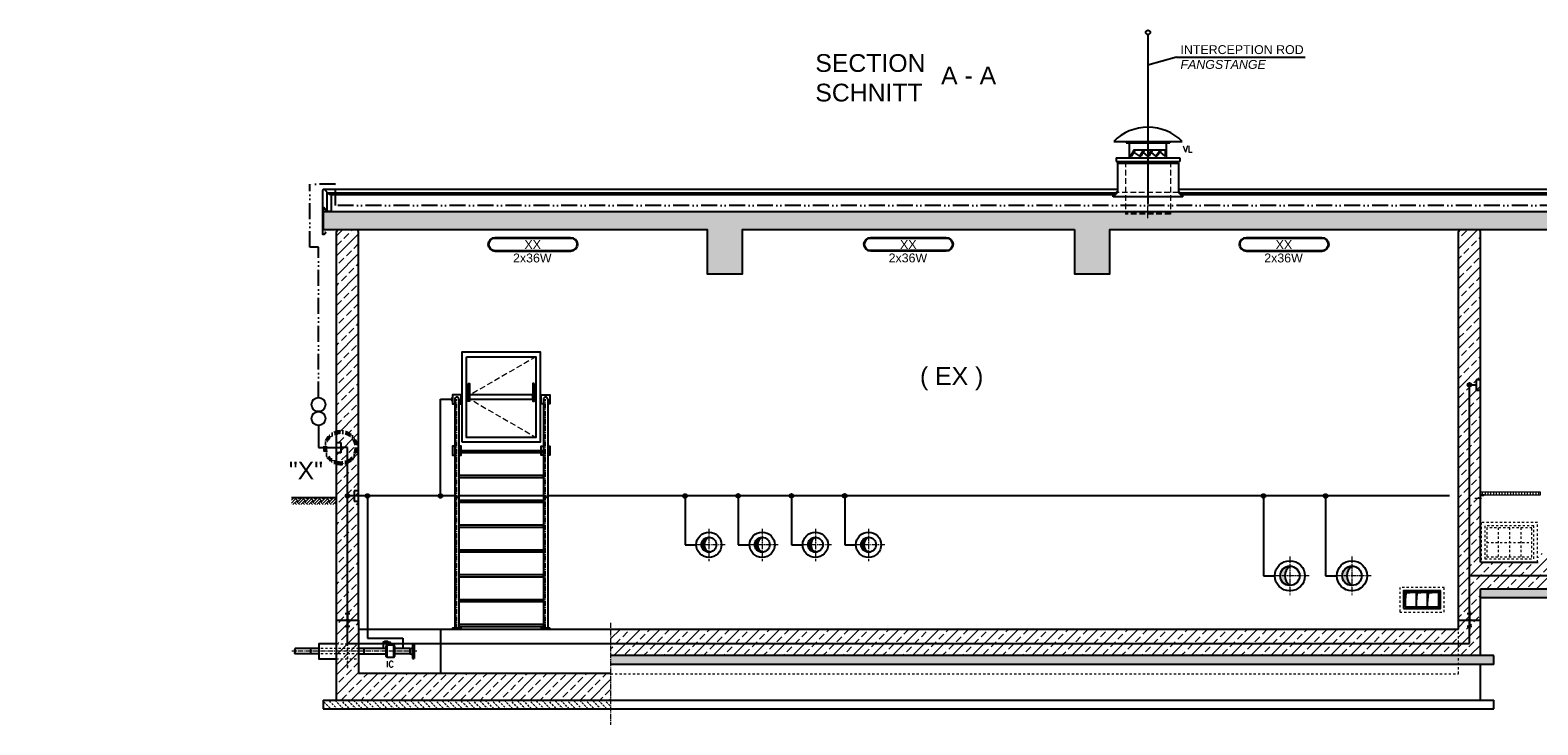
# Model space of a CAD drawing. Header units: millimetres. Extents: x -34778 to 7823654, y -4566 to 50989.
# Tile 22 of 29: x -3453 to 13546, y 22442 to 30272. Entities that reach past the tile are written whole.
import ezdxf

# ---------------------------------------------------------------- set-up
doc = ezdxf.new("R2010")
doc.units = ezdxf.units.MM
for name, pattern in [('ACAD_ISO12W100', [21, 12, -3, 0, -3, 0, -3]), ('DASHDOT', [25.4, 12.7, -6.35, 0, -6.35]), ('HIDDEN', [9.525, 6.35, -3.175]), ('JIS_02_1.0', [2, 1, -1]), ('MITTE2', [28.575, 19.05, -3.175, 3.175, -3.175])]:
    doc.linetypes.add(name, pattern=pattern)
for name, color, linetype, lineweight in [('Beleuchtung', 5, 'ACAD_ISO12W100', 35), ('Trennstelle', 36, 'Continuous', 35), ('verz. Bandstahl 30x3_5mm auf Putz', 1, 'GRENZE1', 35), ('verz. Bandstahl 30x3_5mm im Beton', 5, 'GRENZE1', 35), ('verz. Rundstahl 8mm', 6, 'ACAD_ISO12W100', 35)]:
    doc.layers.add(name, color=color, linetype=linetype, lineweight=lineweight)
for name, color, linetype in [('Beschriftung', 7, 'Continuous'), ('P-MU050ENTL', 7, 'Continuous'), ('PLAN_Schriftfeld', 7, 'Continuous')]:
    doc.layers.add(name, color=color, linetype=linetype)
doc.styles.add('LBB3.5M1000', font='isocp.shx', dxfattribs={"height": 3.5})
doc.styles.add('ROMANS', font='ROMANS', dxfattribs={"height": 0.2})
doc.linetypes.add('GRENZE1', pattern='A,6.35,-2.54,[133,ltypeshp.shx,S=2.54,R=0,X=-2.54,Y=0],-2.54,25.4', length=36.83)
pattern_1 = [(135, (-2e-13, 48793.685), (-35.35534, -35.35534), [25, -12.5])]
pattern_2 = [(45, (-2e-13, 49280.86), (-112.2532, 112.2532), []), (45, (112.25, 49280.86), (-112.2532, 112.2532), [79.375, -39.6875])]
pattern_3 = [(45, (-2e-13, 40517.07), (-112.2532, 112.2532), []), (45, (112.25, 40517.07), (-112.2532, 112.2532), [79.375, -39.6875])]
pattern_4 = [(45, (-4e-12, 49280.86), (-112.2532, 112.2532), []), (45, (112.25, 49280.86), (-112.2532, 112.2532), [79.375, -39.6875])]

msp = doc.modelspace()

# ---------------------------------------------------------------- hatches: boundary and pattern name
at = {"lineweight": 5}
h = msp.add_hatch(dxfattribs=at)
h.set_pattern_fill('ANSI33', color=256, scale=25)
h.set_pattern_definition([(45, (9075, 27874.83), (-112.2532, 112.2532), []), (45, (9187.25, 27874.83), (-112.2532, 112.2532), [79.375, -39.6875])])
h.paths.add_polyline_path([(8320, 28024.569), (8320, 27524.344), (8720, 27524.344), (8720, 28024.569), (18300, 28024.569), (18300, 28225.307), (-150, 28225.307), (-150, 28024.569), (4180, 28024.569), (4180, 27524.344), (4580, 27524.344), (4580, 28024.569)])
h = msp.add_hatch(dxfattribs=at)
h.set_pattern_fill('ANSI33', color=256, scale=25)
h.set_pattern_definition(pattern_4)
h.paths.add_polyline_path([(250, 27721.569), (250, 28004.569), (230, 28024.569), (20, 28024.569), (0, 28004.569), (0, 27151.569), (250, 27671.569)])
h.paths.add_polyline_path([(250, 27371.569), (250, 27671.569), (0, 27151.569), (0, 26851.569)])
edge = h.paths.add_edge_path()
edge.add_line((250, 27371.569), (0, 26851.569))
edge.add_line((0, 26851.569), (0, 23621.569))
edge.add_line((0, 23621.569), (114.647, 23621.569))
edge.add_arc((125, 23621.569), 10.353, 0, 180, ccw=False)
edge.add_line((135.353, 23621.569), (250, 23621.569))
edge.add_line((250, 23621.569), (250, 27371.569))
h.paths.add_polyline_path([(130, 23714.182), (125, 23714.182), (125, 23710.662), (130, 23710.662)], flags=16)
h = msp.add_hatch(dxfattribs=at)
h.set_pattern_fill('ANSI33', color=256, scale=25)
h.set_pattern_definition(pattern_4)
h.paths.add_polyline_path([(13680, 24469.702), (13680, 24473.222), (13675, 24473.222), (13675, 24469.702)], flags=17)
edge = h.paths.add_edge_path()
edge.add_line((13800, 24373.569), (13685.353, 24373.569))
edge.add_arc((13675, 24373.569), 10.353, -180, 0, ccw=False)
edge.add_line((13664.647, 24373.569), (13550, 24373.569))
edge.add_line((13550, 24373.569), (13550, 24273.569))
edge.add_line((13550, 24273.569), (13542, 24273.569))
edge.add_line((13542, 24273.569), (12908, 24273.569))
edge.add_line((12908, 24273.569), (12900, 24273.569))
edge.add_line((12900, 24273.569), (12900, 28004.569))
edge.add_line((12900, 28004.569), (12880, 28024.569))
edge.add_line((12880, 28024.569), (12670, 28024.569))
edge.add_line((12670, 28024.569), (12650, 28004.569))
edge.add_line((12650, 28004.569), (12650, 23621.569))
edge.add_line((12650, 23621.569), (12764.647, 23621.569))
edge.add_arc((12775, 23621.569), 10.353, 0, 180, ccw=False)
edge.add_line((12785.353, 23621.569), (12900, 23621.569))
edge.add_line((12900, 23621.569), (12900, 23973.569))
edge.add_line((12900, 23973.569), (13800, 23973.569))
edge.add_line((13800, 23973.569), (13800, 24373.569))
h.paths.add_polyline_path([(13675, 24302.075), (13675, 24298.555), (13680, 24298.555), (13700, 24302.075)], flags=16)
h.paths.add_polyline_path([(12775, 23693.063), (12775, 23696.583), (12770, 23696.583), (12750, 23693.063)], flags=16)
h = msp.add_hatch(dxfattribs=at)
h.set_pattern_fill('EARTH', color=256, scale=10, angle=45)
h.set_pattern_definition([(45, (-17914.69, 49079.884), (7e-15, 89.80256), [63.5, -63.5]), (45, (-17931.53, 49096.72), (7e-15, 89.80256), [63.5, -63.5]), (45, (-17948.37, 49113.56), (7e-15, 89.80256), [63.5, -63.5]), (135, (-17948.37, 49124.785), (-89.80256, 7e-15), [63.5, -63.5]), (135, (-17931.53, 49141.62), (-89.80256, 7e-15), [63.5, -63.5]), (135, (-17914.69, 49158.46), (-89.80256, 7e-15), [63.5, -63.5])])
h.paths.add_polyline_path([(-507.697, 25003.569), (-3.429, 25003.569), (-3.429, 24926.226), (-507.697, 24926.226)])
h = msp.add_hatch(dxfattribs=at)
h.set_pattern_fill('ANSI31', color=256)
h.set_pattern_definition([(45, (-2e-13, 48758.3294), (-2.24506403, 2.24506403), [])])
edge = h.paths.add_edge_path()
edge.add_line((12940, 25033.569), (12900, 25033.569))
edge.add_line((12900, 25033.569), (12900, 24973.569))
edge.add_line((12900, 24973.569), (12902, 24973.569))
edge.add_arc((12902, 24976.569), 3, 270, 360)
edge.add_line((12905, 24976.569), (12905, 25022.569))
edge.add_arc((12911, 25022.569), 6, 90, 180, ccw=False)
edge.add_line((12911, 25028.569), (12937, 25028.569))
edge.add_arc((12937, 25031.569), 3, 270, 360)
edge.add_line((12940, 25031.569), (12940, 25033.569))
h = msp.add_hatch(color=256)
h.dxf.hatch_style = 1
h.paths.add_polyline_path([(4200, 24555.719, 0.414213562), (4115.85, 24471.569), (4147.157, 24471.569, -0.287947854)])
h.paths.add_polyline_path([(4147.157, 24471.569), (4115.85, 24471.569, 0.414213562), (4200, 24387.419, -0.287947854)])
h = msp.add_hatch(color=256)
h.dxf.hatch_style = 1
h.paths.add_polyline_path([(4800, 24555.719, 0.414213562), (4715.85, 24471.569), (4747.157, 24471.569, -0.287947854)])
h.paths.add_polyline_path([(4747.157, 24471.569), (4715.85, 24471.569, 0.414213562), (4800, 24387.419, -0.287947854)])
h = msp.add_hatch(color=256)
h.dxf.hatch_style = 1
h.paths.add_polyline_path([(5400, 24555.719, 0.414213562), (5315.85, 24471.569), (5347.157, 24471.569, -0.287947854)])
h.paths.add_polyline_path([(5347.157, 24471.569), (5315.85, 24471.569, 0.414213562), (5400, 24387.419, -0.287947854)])
h = msp.add_hatch(color=256)
h.dxf.hatch_style = 1
h.paths.add_polyline_path([(6000, 24555.719, 0.414213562), (5915.85, 24471.569), (5947.157, 24471.569, -0.287947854)])
h.paths.add_polyline_path([(5947.157, 24471.569), (5915.85, 24471.569, 0.414213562), (6000, 24387.419, -0.287947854)])
h = msp.add_hatch(color=256)
h.dxf.hatch_style = 1
h.paths.add_polyline_path([(10750, 24231.119, 0.414213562), (10640.45, 24121.569), (10693.335, 24121.569, -0.243314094)])
h.paths.add_polyline_path([(10693.335, 24121.569), (10640.45, 24121.569, 0.414213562), (10750, 24012.019, -0.243314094)])
h = msp.add_hatch(color=256)
h.dxf.hatch_style = 1
h.paths.add_polyline_path([(11450, 24231.119, 0.414213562), (11340.45, 24121.569), (11393.335, 24121.569, -0.243314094)])
h.paths.add_polyline_path([(11393.335, 24121.569), (11340.45, 24121.569, 0.414213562), (11450, 24012.019, -0.243314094)])
at = {"lineweight": 18}
h = msp.add_hatch(color=256, dxfattribs=at)
h.dxf.hatch_style = 1
h.paths.add_polyline_path([(12063.564, 23921.601), (12176.666, 23931.569), (12050, 23931.569), (12050, 23771.569)])
h = msp.add_hatch(color=256, dxfattribs=at)
h.dxf.hatch_style = 1
h.paths.add_polyline_path([(12190.23, 23921.601), (12303.332, 23931.569), (12176.666, 23931.569), (12176.666, 23771.569)])
h = msp.add_hatch(color=256, dxfattribs=at)
h.dxf.hatch_style = 1
h.paths.add_polyline_path([(12316.898, 23921.601), (12430, 23931.569), (12303.334, 23931.569), (12303.334, 23771.569)])
at = {"lineweight": 5}
h = msp.add_hatch(dxfattribs=at)
h.set_pattern_fill('ANSI33', color=256, scale=25)
h.set_pattern_definition(pattern_2)
h.paths.add_polyline_path([(135.353, 23621.569, 1), (114.647, 23621.569, 1)])
h = msp.add_hatch(dxfattribs=at)
h.set_pattern_fill('ANSI33', color=256, scale=25)
h.set_pattern_definition(pattern_3)
h.paths.add_polyline_path([(12764.647, 23621.569, 1), (12785.353, 23621.569, 1)])
h = msp.add_hatch(dxfattribs=at)
h.set_pattern_fill('ANSI33', color=256, scale=25)
h.set_pattern_definition(pattern_3)
h.paths.add_polyline_path([(129, 23481.119), (119, 23481.119), (119, 23381.119), (129, 23381.119)], flags=16)
h.paths.add_polyline_path([(250, 23521.569), (250, 23621.569), (135.353, 23621.569, -1), (114.647, 23621.569), (0, 23621.569), (0, 23591.569), (0, 23381.119), (119, 23381.119), (119, 23481.119), (129, 23481.119), (129, 23381.119), (129, 23271.569), (250, 23271.569)])
h.paths.add_polyline_path([(129, 23381.119), (119, 23381.119), (119, 23271.569), (129, 23271.569)], flags=16)
h.paths.add_polyline_path([(119, 23381.119), (0, 23381.119), (0, 23271.569), (119, 23271.569)], flags=16)
h = msp.add_hatch(dxfattribs=at)
h.set_pattern_fill('ANSI33', color=256, scale=25)
h.set_pattern_definition(pattern_3)
h.paths.add_polyline_path([(114.647, 23621.569), (0, 23621.569), (0, 23591.569), (0, 23381.119), (119, 23381.119), (119, 23481.119), (129, 23481.119), (129, 23271.569), (250, 23271.569), (250, 23521.569), (250, 23621.569), (135.353, 23621.569, -1)], flags=17)
h.paths.add_polyline_path([(129, 23481.119), (119, 23481.119), (119, 23381.119), (129, 23381.119)], flags=16)
h.paths.add_polyline_path([(129, 23381.119), (119, 23381.119), (119, 23271.569), (129, 23271.569)], flags=16)
h.paths.add_polyline_path([(119, 23381.119), (0, 23381.119), (0, 23271.569), (119, 23271.569)], flags=16)
h = msp.add_hatch(dxfattribs=at)
h.set_pattern_fill('ANSI33', color=256, scale=25)
h.set_pattern_definition(pattern_2)
h.paths.add_polyline_path([(12650, 23521.569), (3091.645, 23521.569), (3091.645, 23221.569), (12650, 23221.569)])
h = msp.add_hatch(dxfattribs=at)
h.set_pattern_fill('ANSI33', color=256, scale=25)
h.set_pattern_definition(pattern_2)
h.paths.add_polyline_path([(12900, 23621.569), (12785.353, 23621.569, -1), (12764.647, 23621.569), (12650, 23621.569), (12650, 23521.569), (12650, 23221.569), (12900, 23221.569)])
h = msp.add_hatch(color=256)
h.dxf.hatch_style = 1
h.paths.add_polyline_path([(554.354, 23372.187), (563.725, 23366.777), (563.725, 23377.598)])
h = msp.add_hatch(dxfattribs=at)
h.set_pattern_fill('ANSI33', color=256, scale=25)
h.set_pattern_definition(pattern_3)
h.paths.add_polyline_path([(3091.645, 23021.569), (250, 23021.569), (250, 23271.569), (129, 23271.569), (119, 23271.569), (0, 23271.569), (0, 22721.569), (3091.645, 22721.569)])
at = {"layer": 'Beschriftung', "lineweight": 18}
h = msp.add_hatch(dxfattribs=at)
h.set_pattern_fill('ANSI31', color=256, scale=10, angle=45)
h.set_pattern_definition([(90, (-2e-13, 48850.283), (-31.75, 5e-15), [])])
h.paths.add_polyline_path([(12901, 25033.569), (13575, 25033.569), (13575, 25063.569), (12901, 25063.569)])
at = {"layer": 'Beschriftung', "lineweight": 5}
h = msp.add_hatch(dxfattribs=at)
h.set_pattern_fill('BETON_UNBEWEHRT', color=256, scale=200, angle=90, pattern_type=2)
h.set_pattern_definition(pattern_1)
h.paths.add_polyline_path([(13950, 23973.569), (12900, 23973.569), (12900, 23873.569), (13950, 23873.569)])
h.paths.add_polyline_path([(17900, 24723.569), (16260, 24723.569), (13800, 24723.569), (13800, 24623.569), (16260, 24623.569), (17900, 24623.569)])
h.paths.add_polyline_path([(18300, 24303.569), (17750, 24303.569), (17750, 24203.569), (18300, 24203.569)])
h = msp.add_hatch(dxfattribs=at)
h.set_pattern_fill('BETON_UNBEWEHRT', color=256, scale=200, angle=90, pattern_type=2)
h.set_pattern_definition(pattern_1)
h.paths.add_polyline_path([(12650, 23221.569), (3091.645, 23221.569), (3091.645, 23121.569), (12650, 23121.569)])
h.paths.add_polyline_path([(13050, 23221.569), (12650, 23221.569), (12650, 23121.569), (13050, 23121.569)])
h = msp.add_hatch(dxfattribs=at)
h.set_pattern_fill('BETON_UNBEWEHRT', color=256, scale=200, angle=90, pattern_type=2)
h.set_pattern_definition(pattern_1)
h.paths.add_polyline_path([(3091.645, 22721.569), (-150, 22721.569), (-150, 22621.569), (3091.645, 22621.569)])
at = {"layer": 'verz. Bandstahl 30x3_5mm auf Putz', "lineweight": -3}
h = msp.add_hatch(color=256, dxfattribs=at)
h.dxf.hatch_style = 1
edge = h.paths.add_edge_path()
edge.add_arc((350, 25021.569), 21.435, 0, 360)
h = msp.add_hatch(color=256, dxfattribs=at)
h.dxf.hatch_style = 1
edge = h.paths.add_edge_path()
edge.add_arc((1173.894, 25021.569), 21.435, 0, 360)
h = msp.add_hatch(color=256, dxfattribs=at)
h.dxf.hatch_style = 1
edge = h.paths.add_edge_path()
edge.add_arc((3930.413, 25021.569), 21.435, 0, 360)
h = msp.add_hatch(color=256, dxfattribs=at)
h.dxf.hatch_style = 1
edge = h.paths.add_edge_path()
edge.add_arc((4530.41, 25022.338), 21.435, 0, 360)
h = msp.add_hatch(color=256, dxfattribs=at)
h.dxf.hatch_style = 1
edge = h.paths.add_edge_path()
edge.add_arc((5130.41, 25022.521), 21.435, 0, 360)
h = msp.add_hatch(color=256, dxfattribs=at)
h.dxf.hatch_style = 1
edge = h.paths.add_edge_path()
edge.add_arc((5730.41, 25022.521), 21.435, 0, 360)
h = msp.add_hatch(color=256, dxfattribs=at)
h.dxf.hatch_style = 1
edge = h.paths.add_edge_path()
edge.add_arc((10452.913, 25021.569), 21.435, 0, 360)
h = msp.add_hatch(color=256, dxfattribs=at)
h.dxf.hatch_style = 1
edge = h.paths.add_edge_path()
edge.add_arc((11152.913, 25021.569), 21.435, 0, 360)
at = {"layer": 'verz. Bandstahl 30x3_5mm im Beton', "lineweight": -3, "ltscale": 20}
h = msp.add_hatch(color=256, dxfattribs=at)
h.dxf.hatch_style = 1
edge = h.paths.add_edge_path()
edge.add_arc((12775, 26273.569), 21.435, 0, 360)
h = msp.add_hatch(color=256, dxfattribs=at)
h.dxf.hatch_style = 1
edge = h.paths.add_edge_path()
edge.add_arc((125, 25021.569), 21.435, 0, 360)

# ---------------------------------------------------------------- linework, layer by layer
for p, q in [((8807.5, 28772.796), (8827.5, 28792.796)), ((8807.5, 28772.796), (8807.5, 28442.796)), ((8807.5, 28772.796), (9492.5, 28772.796)), ((8827.5, 28792.796), (9472.5, 28792.796)), ((9492.5, 28772.796), (9472.5, 28792.796)), ((9492.5, 28772.796), (9492.5, 28442.796)), ((-157.001, 28466.222), (-157.001, 28256.824)), ((-83.078, 28417.973), (-136.265, 28474.449)), ((8807.5, 28457.946), (8757.5, 28407.946)), ((8807.5, 28442.796), (8757.5, 28392.796)), ((8757.5, 28392.796), (8757.5, 28407.946)), ((9542.5, 28392.796), (8757.5, 28392.796)), ((9492.5, 28457.946), (9542.5, 28407.946)), ((9492.5, 28442.796), (9542.5, 28392.796)), ((9542.5, 28392.796), (9542.5, 28407.946)), ((-150, 28265.485), (-150, 28071.07)), ((0, 28004.569), (20, 28024.569)), ((0, 23591.569), (0, 28004.569)), ((250, 28004.569), (230, 28024.569)), ((250, 23591.569), (250, 28004.569)), ((12650, 28004.569), (12670, 28024.569)), ((12650, 23521.569), (12650, 28004.569)), ((12900, 28004.569), (12880, 28024.569)), ((12900, 24273.569), (12900, 28004.569)), ((1486.681, 26189.858), (1498.971, 26189.858)), ((2228.319, 26189.858), (2216.029, 26189.858)), ((1333.35, 26111.569), (1333.35, 23531.569)), ((1381.65, 26111.569), (1381.65, 23531.569)), ((2333.35, 26111.569), (2333.35, 23531.569)), ((2381.65, 26111.569), (2381.65, 23531.569)), ((-507.697, 25003.569), (0, 25003.569)), ((12650, 24273.569), (12650, 24373.569)), ((12900, 24273.569), (13550, 24273.569)), ((12900, 23221.569), (12900, 23973.569)), ((12900, 23973.569), (13950, 23973.569)), ((12176.668, 23771.569), (12176.668, 23931.569)), ((12303.334, 23771.569), (12303.334, 23931.569)), ((13950, 23873.569), (12900, 23873.569)), ((150, 23693.063), (100, 23693.063)), ((130, 23721.222), (120, 23721.222)), ((130, 23717.702), (120, 23717.702)), ((130, 23714.182), (120, 23714.182)), ((130, 23710.662), (120, 23710.662)), ((130, 23707.142), (120, 23707.142)), ((130, 23703.623), (120, 23703.623)), ((130, 23700.103), (120, 23700.103)), ((130, 23696.583), (120, 23696.583)), ((125, 23721.569), (125, 23631.921)), ((12800, 23693.063), (12750, 23693.063)), ((12780, 23721.222), (12770, 23721.222)), ((12780, 23717.702), (12770, 23717.702)), ((12780, 23714.182), (12770, 23714.182)), ((12780, 23710.662), (12770, 23710.662)), ((12780, 23707.142), (12770, 23707.142)), ((12780, 23703.623), (12770, 23703.623)), ((12780, 23700.103), (12770, 23700.103)), ((12780, 23696.583), (12770, 23696.583)), ((12775, 23721.569), (12775, 23631.921)), ((0, 23621.569), (114.647, 23621.569)), ((0, 22721.569), (0, 23591.569)), ((150, 23550.075), (100, 23550.075)), ((130, 23546.555), (120, 23546.555)), ((130, 23543.035), (120, 23543.035)), ((130, 23539.515), (120, 23539.515)), ((130, 23535.995), (120, 23535.995)), ((130, 23532.475), (120, 23532.475)), ((130, 23528.955), (120, 23528.955)), ((130, 23525.435), (120, 23525.435)), ((130, 23521.916), (120, 23521.916)), ((125, 23611.216), (125, 23521.569)), ((135.353, 23621.569), (250, 23621.569)), ((250, 23621.569), (250, 23521.569)), ((250, 23521.569), (12650, 23521.569)), ((250, 23521.569), (250, 23021.569)), ((1175, 23521.569), (1175, 23021.569)), ((12650, 23621.569), (12764.647, 23621.569)), ((12800, 23550.075), (12750, 23550.075)), ((12780, 23546.555), (12770, 23546.555)), ((12780, 23543.035), (12770, 23543.035)), ((12780, 23539.515), (12770, 23539.515)), ((12780, 23535.995), (12770, 23535.995)), ((12780, 23532.475), (12770, 23532.475)), ((12780, 23528.955), (12770, 23528.955)), ((12780, 23525.435), (12770, 23525.435)), ((12780, 23521.916), (12770, 23521.916)), ((12775, 23611.216), (12775, 23521.569)), ((12785.353, 23621.569), (12900, 23621.569)), ((13050, 23221.569), (3091.645, 23221.569)), ((13050, 23121.569), (3091.645, 23121.569)), ((12900, 22721.569), (12900, 23121.569)), ((13050, 23121.569), (13050, 23221.569)), ((3091.645, 23021.569), (250, 23021.569)), ((-150, 22721.569), (3091.645, 22721.569)), ((-150, 22721.569), (-150, 22621.569)), ((-150, 22621.569), (13050, 22621.569)), ((3091.645, 22721.569), (13050, 22721.569)), ((13050, 22621.569), (13050, 22721.569))]:
    msp.add_line(p, q)
at = {"linetype": 'HIDDEN', "lineweight": 18, "ltscale": 10}
for p, q in [((8897.5, 28792.796), (8897.5, 28196.987)), ((9402.5, 28792.796), (9402.5, 28196.987)), ((9492.5, 28442.796), (8807.5, 28442.796)), ((9402.5, 28212.137), (8897.5, 28212.137)), ((9402.5, 28196.987), (8897.5, 28196.987)), ((2250, 26591.569), (1465, 26136.569)), ((1465, 26136.569), (2250, 25681.569))]:
    msp.add_line(p, q, dxfattribs=at)
at = {"linetype": 'MITTE2', "lineweight": 18, "ltscale": 3}
for p, q in [((9150, 28154.595), (9150, 28849.667)), ((9150, 28154.595), (9150, 28849.667)), ((1357.5, 23521.569), (1357.5, 26111.569)), ((2357.5, 23521.569), (2357.5, 26111.569)), ((4200, 24652.786), (4200, 24288.448)), ((4800, 24652.786), (4800, 24288.448)), ((5400, 24652.786), (5400, 24288.448)), ((6000, 24652.786), (6000, 24288.448)), ((4382.166, 24471.569), (4017.834, 24471.569)), ((4982.166, 24471.569), (4617.834, 24471.569)), ((5582.166, 24471.569), (5217.834, 24471.569)), ((6182.166, 24471.569), (5817.834, 24471.569)), ((10750, 24340.103), (10750, 23903.035)), ((11450, 24340.103), (11450, 23903.035)), ((10968.534, 24121.569), (10531.466, 24121.569)), ((11668.534, 24121.569), (11231.466, 24121.569)), ((3091.645, 23591.569), (3091.645, 22441.569)), ((907.02, 23271.569), (-502.825, 23271.569))]:
    msp.add_line(p, q, dxfattribs=at)
at = {"lineweight": -3}
for p, q in [((-145.001, 28478.222), (8807.5, 28478.222)), ((-104.135, 28440.332), (8789.886, 28440.332)), ((-104.135, 28230.934), (-104.135, 28440.332)), ((8767.526, 28417.973), (-83.078, 28417.973)), ((-54.986, 28229.46), (-54.986, 28417.973)), ((8765.525, 28415.972), (-54.986, 28415.972)), ((9492.5, 28478.222), (18295.001, 28478.222)), ((9510.114, 28440.332), (18254.135, 28440.332)), ((18233.078, 28417.973), (9532.474, 28417.973)), ((18204.986, 28415.972), (9534.475, 28415.972))]:
    msp.add_line(p, q, dxfattribs=at)
at = {"linetype": 'MITTE2', "lineweight": 18}
msp.add_line((12833.666, 24998.569), (12913.416, 24998.569), dxfattribs=at)
at = {"linetype": 'JIS_02_1.0', "lineweight": 18, "ltscale": 25}
for p, q in [((13097.5, 24663.569), (13097.5, 24333.569)), ((13225, 24663.569), (13225, 24333.569)), ((13352.5, 24663.569), (13352.5, 24333.569)), ((12970, 24498.569), (13480, 24498.569)), ((12650, 23016.569), (12650, 23521.569)), ((250, 23301.719), (-200, 23301.719)), ((0, 23355.719), (250, 23355.719)), ((250, 23241.419), (-200, 23241.419)), ((0, 23187.419), (250, 23187.419)), ((3091.645, 23016.569), (12650, 23016.569))]:
    msp.add_line(p, q, dxfattribs=at)
at = {"lineweight": 18}
for p, q in [((12050, 23771.569), (12063.564, 23921.601)), ((12176.666, 23931.569), (12063.564, 23921.601)), ((12176.666, 23771.569), (12190.23, 23921.601)), ((12303.332, 23931.569), (12190.23, 23921.601)), ((12303.334, 23771.569), (12316.898, 23921.601)), ((12430, 23931.569), (12316.898, 23921.601))]:
    msp.add_line(p, q, dxfattribs=at)
for points in [[(9147.5, 30222.486), (9147.5, 28322.777)], [(9152.5, 28322.777), (9152.5, 30222.486)], [(-155.001, 28183.514), (-155.001, 28256.824)], [(8320, 28024.569), (8320, 27524.344), (8720, 27524.344), (8720, 28024.569), (18300, 28024.569), (18300, 28225.307), (-150, 28225.307), (-150, 28024.569), (4180, 28024.569), (4180, 27524.344), (4580, 27524.344), (4580, 28024.569), (8320, 28024.569)], [(1381.65, 26061.569), (1407.5, 26061.569), (1407.5, 26161.569), (1307.5, 26161.569), (1307.5, 26061.569), (1333.35, 26061.569)], [(2333.35, 26061.569), (2307.5, 26061.569), (2307.5, 26161.569), (2407.5, 26161.569), (2407.5, 26061.569), (2381.65, 26061.569)], [(1333.35, 25581.569), (1307.5, 25581.569), (1307.5, 25481.569), (1333.35, 25481.569)], [(1407.5, 25531.569), (1407.5, 25581.569), (1381.65, 25581.569)], [(1381.65, 25481.569), (1407.5, 25481.569), (1407.5, 25511.569)], [(2307.5, 25531.569), (2307.5, 25581.569), (2333.35, 25581.569)], [(2333.35, 25481.569), (2307.5, 25481.569), (2307.5, 25511.569)], [(2381.65, 25581.569), (2407.5, 25581.569), (2407.5, 25481.569), (2381.65, 25481.569)], [(540.353, 23372.187), (526.69, 23372.187), (526.69, 23301.719), (526.69, 23301.719)], [(560.601, 23372.187), (607.351, 23372.187), (607.351, 23341.569), (607.351, 23341.569)]]:
    msp.add_lwpolyline(points)
msp.add_lwpolyline([(-120.858, 27988.258), (-135.001, 27974.116), (-155.001, 27974.116), (-155.001, 28256.824, -0.679078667), (-137.721, 28263.68), (-105.023, 28228.96), (-55.046, 28227.46), (-54.986, 28229.46), (-104.135, 28230.934), (-136.265, 28265.051, 0.679078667), (-157.001, 28256.824), (-157.001, 27972.116), (-134.172, 27972.116), (-118.03, 27988.258), (-126.515, 27996.743), (-127.929, 27995.329)], format="xyb", close=True)
for points in [[(1415, 25631.569), (2300, 25631.569), (2300, 26641.569), (1415, 26641.569)], [(1465, 26591.569), (2250, 26591.569), (2250, 25681.569), (1465, 25681.569)], [(1486.681, 26289.174), (1498.971, 26289.174), (1498.971, 26090.542), (1486.681, 26090.542)], [(2228.319, 26289.174), (2216.029, 26289.174), (2216.029, 26090.542), (2228.319, 26090.542)], [(1498.971, 26112.419), (2216.029, 26112.419), (2216.029, 26160.719), (1498.971, 26160.719)], [(1381.65, 25511.569), (2333.35, 25511.569), (2333.35, 25531.569), (1381.65, 25531.569)], [(1381.65, 25231.569), (2333.35, 25231.569), (2333.35, 25251.569), (1381.65, 25251.569)], [(1381.65, 24951.569), (2333.35, 24951.569), (2333.35, 24971.569), (1381.65, 24971.569)], [(1381.65, 24671.569), (2333.35, 24671.569), (2333.35, 24691.569), (1381.65, 24691.569)], [(1381.65, 24391.569), (2333.35, 24391.569), (2333.35, 24411.569), (1381.65, 24411.569)], [(1381.65, 24111.569), (2333.35, 24111.569), (2333.35, 24131.569), (1381.65, 24131.569)], [(1381.65, 23831.569), (2333.35, 23831.569), (2333.35, 23851.569), (1381.65, 23851.569)], [(12030, 23751.569), (12450, 23751.569), (12450, 23951.569), (12030, 23951.569)], [(12050, 23771.569), (12430, 23771.569), (12430, 23931.569), (12050, 23931.569)], [(1307.5, 23521.569), (1407.5, 23521.569), (1407.5, 23531.569), (1307.5, 23531.569)], [(1381.65, 23551.569), (2333.35, 23551.569), (2333.35, 23571.569), (1381.65, 23571.569)], [(2307.5, 23521.569), (2407.5, 23521.569), (2407.5, 23531.569), (2307.5, 23531.569)], [(580.849, 23363.196), (580.849, 23381.178), (540.353, 23381.178), (540.353, 23363.196)], [(554.354, 23372.187), (563.725, 23366.777), (563.725, 23377.598)]]:
    msp.add_lwpolyline(points, close=True)
msp.add_lwpolyline([(12940, 25033.569), (12900, 25033.569), (12900, 24973.569), (12902, 24973.569, 0.414213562), (12905, 24976.569), (12905, 25022.569, -0.414213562), (12911, 25028.569), (12937, 25028.569, 0.414213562), (12940, 25031.569)], format="xyb", close=True, dxfattribs=at)
msp.add_lwpolyline([(12901, 25033.569), (13575, 25033.569), (13575, 25063.569), (12901, 25063.569)], close=True, dxfattribs=at)
at = {"linetype": 'JIS_02_1.0', "lineweight": 18, "ltscale": 25}
for points in [[(12908, 24273.569), (13542, 24273.569), (13542, 24723.569), (12908, 24723.569)], [(12950, 24313.569), (13500, 24313.569), (13500, 24683.569), (12950, 24683.569)], [(12970, 24333.569), (13480, 24333.569), (13480, 24663.569), (12970, 24663.569)], [(11988.5, 23711.569), (12491.5, 23711.569), (12491.5, 23991.569), (11988.5, 23991.569)], [(120, 23087.419), (130, 23087.419), (130, 23455.719), (120, 23455.719)]]:
    msp.add_lwpolyline(points, close=True, dxfattribs=at)
for centre, radius in [((9150, 30247.361), 25), ((4200, 24471.569), 142.5), ((4200, 24471.569), 84.15), ((4800, 24471.569), 142.5), ((4800, 24471.569), 84.15), ((5400, 24471.569), 142.5), ((5400, 24471.569), 84.15), ((6000, 24471.569), 142.5), ((6000, 24471.569), 84.15), ((10750, 24121.569), 170), ((10750, 24121.569), 109.55), ((11450, 24121.569), 170), ((11450, 24121.569), 109.55), ((125, 23621.569), 10.353), ((12775, 23621.569), 10.353)]:
    msp.add_circle(centre, radius)
for centre, radius, start, end in [((-145.001, 28466.222), 12, 43.281642, 180), ((9150, 28322.777), 2.5, 180, 0), ((1357.5, 26111.569), 24.15, 0, 180), ((2357.5, 26111.569), 24.15, 0, 180), ((1357.5, 25030.34), 24.15, 180, 0), ((2357.5, 25030.34), 24.15, 180, 0), ((4240.581, 24471.569), 93.424, 115.7454337, 244.2545663), ((4840.581, 24471.569), 93.424, 115.7454337, 244.2545663), ((5440.581, 24471.569), 93.424, 115.7454337, 244.2545663), ((6040.581, 24471.569), 93.424, 115.7454337, 244.2545663), ((10827.564, 24121.569), 134.229, 125.2994411, 234.7005589), ((11527.564, 24121.569), 134.229, 125.2994411, 234.7005589)]:
    msp.add_arc(centre, radius, start, end)
at = {"layer": 'Beleuchtung', "linetype": 'Continuous', "ltscale": 10}
for points in [[(1790, 27782.678, -1), (1790, 27932.678), (2640, 27932.678, -1), (2640, 27782.678)], [(6025, 27783.196, -1), (6025, 27933.196), (6875, 27933.196, -1), (6875, 27783.196)]]:
    msp.add_lwpolyline(points, format="xyb", close=True, dxfattribs=at)
at = {"layer": 'Beleuchtung', "color": 5, "linetype": 'Continuous', "ltscale": 10}
msp.add_lwpolyline([(10260, 27782.678, -1), (10260, 27932.678), (11110, 27932.678, -1), (11110, 27782.678)], format="xyb", close=True, dxfattribs=at)
at = {"layer": 'Beschriftung'}
for q in [(9150.041, 29877.537), (10923.846, 29966.568)]:
    msp.add_line((9470.659, 29966.568), q, dxfattribs=at)
at = {"layer": 'Beschriftung', "linetype": 'DASHDOT', "lineweight": 60, "ltscale": 5}
msp.add_circle((48.404, 25566.014), 177.001, dxfattribs=at)
at = {"layer": 'P-MU050ENTL', "linetype": 'Continuous', "ltscale": 10}
for p, q in [((-200, 23301.719), (-467.1, 23301.719)), ((-292.649, 23301.719), (-292.649, 23241.419)), ((559.351, 23301.719), (250, 23301.719)), ((569.351, 23341.569), (569.351, 23201.569)), ((645.351, 23201.569), (645.351, 23341.569)), ((832, 23301.719), (655.351, 23301.719)), ((832, 23301.719), (859, 23308.954)), ((832, 23301.719), (832, 23241.419)), ((832, 23301.719), (832, 23241.419)), ((832, 23241.419), (832, 23301.719)), ((859, 23354.069), (877, 23354.069)), ((859, 23354.069), (859, 23189.069)), ((877, 23354.069), (877, 23189.069)), ((-200, 23241.419), (-467.53, 23241.419)), ((250, 23241.419), (559.351, 23241.419)), ((832, 23241.419), (655.351, 23241.419)), ((832, 23241.419), (859, 23234.184)), ((859, 23189.069), (870.862, 23189.069)), ((870.862, 23189.069), (877, 23189.069))]:
    msp.add_line(p, q, dxfattribs=at)
at = {"layer": 'P-MU050ENTL', "linetype": 'HIDDEN', "ltscale": 10}
msp.add_line((307.351, 23301.719), (307.351, 23241.419), dxfattribs=at)
at = {"layer": 'P-MU050ENTL', "linetype": 'Continuous', "ltscale": 10}
msp.add_lwpolyline([(0, 23355.719), (-200, 23355.719), (-200, 23187.419), (0, 23187.419)], dxfattribs=at)
msp.add_lwpolyline([(569.351, 23201.569), (559.351, 23211.569), (559.351, 23331.569), (569.351, 23341.569), (645.351, 23341.569), (655.351, 23331.569), (655.351, 23211.569), (645.351, 23201.569)], close=True, dxfattribs=at)
for centre, major_axis, ratio, start_param, end_param in [((-460.872, 23278.825), (-6.229, 22.894), 0.36338094, 0, 1.570796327), ((-455.638, 23272.854), (-11.892, -31.435), 0.311798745, 4.882926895, 6.283185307), ((-478.992, 23272.854), (11.892, -31.435), 0.311798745, 0, 1.570796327)]:
    msp.add_ellipse(centre, major_axis=major_axis, ratio=ratio, start_param=start_param, end_param=end_param, dxfattribs=at)
at = {"layer": 'PLAN_Schriftfeld', "linetype": 'Continuous'}
for p, q in [((8764.75, 29017.796), (9535.25, 29017.796)), ((8904.75, 29017.796), (8904.75, 29002.796)), ((8904.75, 29002.796), (9395.25, 29002.796)), ((8942, 28832.796), (8942, 29002.796)), ((8994.75, 28922.796), (8954.336, 28852.796)), ((9004.75, 28922.796), (8964.336, 28852.796)), ((8994.75, 28922.796), (9345.25, 28922.796)), ((9100, 28922.796), (9059.586, 28852.796)), ((9110, 28922.796), (9069.586, 28852.796)), ((9190, 28922.796), (9149.586, 28852.796)), ((9200, 28922.796), (9159.586, 28852.796)), ((9295.25, 28922.796), (9239.586, 28852.796)), ((9305.25, 28922.796), (9249.586, 28852.796)), ((9345.25, 28922.796), (9345.25, 28852.796)), ((9358, 28832.796), (9358, 29002.796)), ((9395.25, 29017.796), (9395.25, 29002.796)), ((8789.75, 28832.796), (9510.25, 28832.796)), ((8789.75, 28832.796), (8789.75, 28792.796)), ((8789.75, 28792.796), (9510.25, 28792.796)), ((8954.336, 28852.796), (8964.336, 28852.796)), ((9059.586, 28852.796), (8989.957, 28897.175)), ((9059.586, 28852.796), (9069.586, 28852.796)), ((9149.586, 28852.796), (9095.207, 28897.175)), ((9149.586, 28852.796), (9159.586, 28852.796)), ((9239.586, 28852.796), (9185.207, 28897.175)), ((9239.586, 28852.796), (9249.586, 28852.796)), ((9345.25, 28852.796), (9290.609, 28897.437)), ((9510.25, 28832.796), (9510.25, 28792.796))]:
    msp.add_line(p, q, dxfattribs=at)
msp.add_ellipse((9150, 28692.796), major_axis=(-519.017, 0), ratio=0.934458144, start_param=3.875940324, end_param=5.548837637, dxfattribs=at)
at = {"layer": 'Trennstelle', "lineweight": -3}
for p, q in [((-201.596, 25816.014), (-201.596, 25566.014)), ((-201.596, 25566.014), (48.404, 25566.014))]:
    msp.add_line(p, q, dxfattribs=at)
for centre in [(-201.596, 26051.616), (-201.596, 25894.548)]:
    msp.add_circle(centre, 78.534, dxfattribs=at)
at = {"layer": 'verz. Bandstahl 30x3_5mm auf Putz', "lineweight": -3, "ltscale": 5}
for p, q in [((1173.894, 25021.569), (1173.894, 26111.569)), ((1173.894, 26111.569), (1300.896, 26111.569)), ((1300.896, 26133.004), (1300.896, 26090.134)), ((350, 25021.569), (201.596, 25021.569)), ((1333.35, 25021.569), (350, 25021.569)), ((350, 25021.569), (350, 23420.019)), ((2333.35, 25021.569), (1381.65, 25021.569)), ((12550, 25021.569), (2381.65, 25021.569)), ((3930.413, 25021.569), (3930.413, 24471.569)), ((4530.41, 25022.338), (4530.41, 24472.338)), ((5130.41, 25022.521), (5130.41, 24472.521)), ((5730.41, 25022.521), (5730.41, 24472.521)), ((10452.913, 25021.569), (10452.913, 24121.569)), ((11152.913, 25021.569), (11152.913, 24121.569)), ((3930.413, 24471.569), (4057.5, 24471.569)), ((4530.41, 24472.338), (4657.497, 24472.338)), ((5130.41, 24472.521), (5257.497, 24472.521)), ((5730.41, 24472.521), (5857.497, 24472.521)), ((10452.913, 24121.569), (10580, 24121.569)), ((11152.913, 24121.569), (11280, 24121.569)), ((350, 23420.019), (750.272, 23420.019)), ((728.837, 23307.647), (771.707, 23307.647)), ((750.272, 23420.019), (750.272, 23307.647))]:
    msp.add_line(p, q, dxfattribs=at)
for centre in [(350, 25021.569), (1173.894, 25021.569), (3930.413, 25021.569), (4530.41, 25022.338), (5130.41, 25022.521), (5730.41, 25022.521), (10452.913, 25021.569), (11152.913, 25021.569)]:
    msp.add_circle(centre, 21.435, dxfattribs=at)
at = {"layer": 'verz. Bandstahl 30x3_5mm im Beton', "lineweight": -3, "ltscale": 20}
for p, q in [((12775, 23359.274), (12775, 26273.569)), ((12775, 26273.569), (12851.596, 26273.569)), ((12900, 26331.802), (12851.596, 26331.802)), ((12851.596, 26331.802), (12851.596, 26215.336)), ((12851.596, 26215.336), (12900, 26215.336)), ((0, 25624.247), (48.404, 25624.247)), ((48.404, 25507.781), (0, 25507.781)), ((48.404, 25624.247), (48.404, 25507.781)), ((125, 25566.014), (48.404, 25566.014)), ((125, 23359.274), (125, 25566.014)), ((201.596, 25021.569), (125, 25021.569)), ((250, 25079.802), (201.596, 25079.802)), ((201.596, 25079.802), (201.596, 24963.336)), ((201.596, 24963.336), (250, 24963.336)), ((12775, 24123.569), (13675, 24123.569)), ((125, 23359.274), (12775, 23359.274))]:
    msp.add_line(p, q, dxfattribs=at)
for centre in [(12775, 26273.569), (125, 25021.569)]:
    msp.add_circle(centre, 21.435, dxfattribs=at)
at = {"layer": 'verz. Rundstahl 8mm', "lineweight": -3, "ltscale": 15}
for p, q in [((-301.596, 27825.723), (-301.653, 28534.705)), ((-10.527, 28534.705), (-301.653, 28534.705)), ((-10.527, 28296.934), (-10.527, 28534.705)), ((18160.527, 28296.934), (-10.527, 28296.934)), ((-201.596, 27825.723), (-301.596, 27825.723)), ((-201.596, 26130.15), (-201.596, 27825.723))]:
    msp.add_line(p, q, dxfattribs=at)

# ---------------------------------------------------------------- texts
at = {"layer": 'Beleuchtung', "char_height": 100, "attachment_point": 1, "style": 'LBB3.5M1000'}
for s, width, insert in [('{\\fArial|b0|i0|c0|p34;XX}', 199.19797, (2119.682, 27905.512)), ('{\\fArial|b0|i0|c0|p34;XX}', 199.19797, (6354.682, 27906.03)), ('{\\fArial|b0|i0|c0|p34;2x36W}', 465.48426, (1990.889, 27754.204)), ('{\\fArial|b0|i0|c0|p34;2x36W}', 465.48426, (6225.889, 27754.722))]:
    msp.add_mtext_dynamic_manual_height_columns(s, width=width, gutter_width=17.5, heights=[0], dxfattribs=dict(at, insert=insert))
at = {"layer": 'Beleuchtung', "color": 5, "char_height": 100, "attachment_point": 1, "style": 'LBB3.5M1000'}
for s, width, insert in [('{\\fArial|b0|i0|c0|p34;XX}', 199.19797, (10589.682, 27905.512)), ('{\\fArial|b0|i0|c0|p34;2x36W}', 465.48426, (10460.889, 27754.204))]:
    msp.add_mtext_dynamic_manual_height_columns(s, width=width, gutter_width=17.5, heights=[0], dxfattribs=dict(at, insert=insert))
at = {"layer": 'Beschriftung', "attachment_point": 1, "style": 'LBB3.5M1000'}
for s, width, insert, char_height in [('{\\fArial|b0|i0|c0|p34;INTERCEPTION ROD\\P\\fArial|b0|i1|c0|p34;FANGSTANGE}', 1849.77481, (9516.534, 30103.039), 100), ('{\\fArial|b0|i0|c0|p34;SECTION\\PSCHNITT}', 4349.31819, (5399.526, 30002.055), 200), ('{\\fArial|b0|i0|c0|p34;A - A}', 711.25584, (6817.446, 29861.429), 200), ('{\\fArial|b0|i0|c0|p34;( EX )}', 754.18607, (6579.566, 26473.619), 200), ('{\\fArial|b0|i0|c0|p34;"X"}', 221.06718, (-536.209, 25408.03), 200)]:
    msp.add_mtext_dynamic_manual_height_columns(s, width=width, gutter_width=17.5, heights=[0], dxfattribs=dict(at, insert=insert, char_height=char_height))
at = {"layer": 'Beschriftung', "insert": (-17274.181, 25841.263), "char_height": 100, "attachment_point": 1, "style": 'LBB3.5M1000', "bg_fill": 3, "box_fill_scale": 1.5, "bg_fill_color": 256, "bg_fill_transparency": 0}
msp.add_mtext_dynamic_manual_height_columns('\\pi159.16;{\\fArial|b0|i0|c0|p34;DIESEL STORAGE TANK 5000L\\P\\pi19.389;DIESELVORRATSBEHÄLTER 5000L}', width=2360.06015, gutter_width=17.5, heights=[0], dxfattribs=at)
at = {"layer": 'P-MU050ENTL', "style": 'ROMANS'}
msp.add_text('IC', height=70, dxfattribs=at).set_placement((561.254, 23090.767))
at = {"layer": 'PLAN_Schriftfeld', "linetype": 'Continuous', "style": 'ROMANS'}
msp.add_text('VL', height=70, dxfattribs=at).set_placement((9544.653, 28896.938))

doc.saveas('drawing.dxf')
